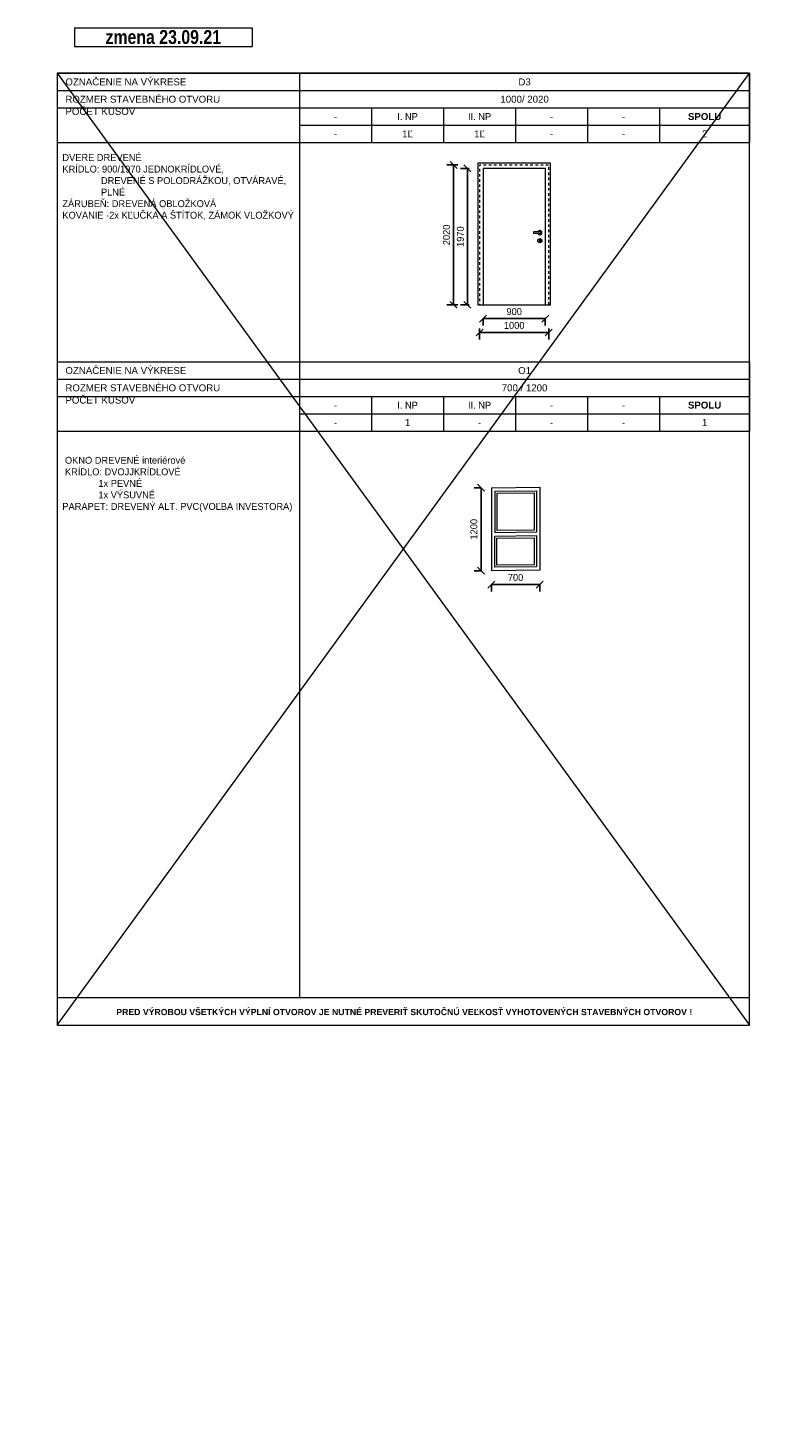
# Model space of a CAD drawing. Header units: millimetres. Extents: x -65956 to 5894746, y -14679 to 163521.
# Tile 80 of 89: x 86594 to 97519, y -11957 to 8101. Entities that reach past the tile are written whole.
import ezdxf

# ---------------------------------------------------------------- set-up
doc = ezdxf.new("R2010")
doc.units = ezdxf.units.MM
doc.linetypes.add('Dashed 1', pattern=[150, 75, -75])
doc.layers.get('0').update_dxf_attribs({"lineweight": 5})
doc.layers.get('Defpoints').update_dxf_attribs({"color": 2, "lineweight": 30})
for name, color, linetype, lineweight in [('- s_čierna výplň', 251, 'Continuous', 0), ('H popisky', 30, 'Continuous', 25), ('KOTY', 51, 'Continuous', 5), ('Lines', 7, 'Continuous', 5), ('otvor', 163, 'Continuous', 5), ('popis 025', 41, 'Continuous', 20)]:
    doc.layers.add(name, color=color, linetype=linetype, lineweight=lineweight)
doc.layers.add('Text blocks', color=7, linetype='Continuous')
doc.styles.add('1-100_te_2mm_200', font='technic_.ttf', dxfattribs={"height": 200})
doc.styles.add('1-20_ce_5mm_100', font='GOTHIC.TTF', dxfattribs={"height": 100})
doc.styles.add('1-50_ce_2mm_100', font='GOTHIC.TTF', dxfattribs={"height": 100})
doc.styles.add('Calibri_4', font='calibri.ttf', dxfattribs={"height": 2.721781})
doc.styles.add('GENERATED_STYLE_4', font='ARIALNB.TTF')
doc.styles.get("Standard").update_dxf_attribs({"font": 'arial.ttf'})
doc.dimstyles.new('technic_1-100', dxfattribs={"dimtxt": 200, "dimasz": 240, "dimexe": 300, "dimexo": 200, "dimgap": 100, "dimtad": 1, "dimdec": 1, "dimrnd": 0.5, "dimtxsty": '1-100_te_2mm_200', "dimblk": 'OBLIQUE', "dimcen": 2.5, "dimclrd": 256, "dimclrt": 256, "dimadec": 0, "dimazin": 0, "dimtfac": 1, "dimtdec": 1, "dimtix": 1, "dimtmove": 1, "dimatfit": 3, "dimldrblk": 'OBLIQUE', "dimfxl": 400, "dimfxlon": 1, "dimarcsym": 0})

# ---------------------------------------------------------------- blocks, each defined once
blk = doc.blocks.new('_Oblique')
at = {"color": 0, "linetype": 'ByBlock', "lineweight": -2}
blk.add_line((-0.5, -0.5), (0.5, 0.5), dxfattribs=at)
blk = doc.blocks.new('*D950')
at = {"layer": 'Defpoints', "color": 0, "transparency": 16777216}
for p in [(93290, 257), (93989, 264), (93989, 57)]:
    blk.add_point(p, dxfattribs=at)
at = {"layer": 'KOTY', "color": 0, "lineweight": -2, "transparency": 16777216}
for p, q in [((93290, 57), (93290, -43)), ((93989, 64), (93989, -43))]:
    blk.add_line(p, q, dxfattribs=at)
at = {"layer": 'KOTY', "lineweight": -2, "transparency": 16777216}
blk.add_line((93290, 57), (93989, 57), dxfattribs=at)
at = {"layer": 'KOTY', "lineweight": -2, "transparency": 16777216, "xscale": 100, "yscale": 100, "zscale": 100, "rotation": 180}
blk.add_blockref('_Oblique', (93290, 57), dxfattribs=at)
at = {"layer": 'KOTY', "lineweight": -2, "transparency": 16777216, "xscale": 100, "yscale": 100, "zscale": 100}
blk.add_blockref('_Oblique', (93989, 57), dxfattribs=at)
at = {"layer": 'KOTY', "transparency": 16777216, "insert": (93639, 160), "char_height": 100, "attachment_point": 5, "style": '1-20_ce_5mm_100'}
blk.add_mtext('700', dxfattribs=at)
blk = doc.blocks.new('*D951')
at = {"layer": 'Defpoints', "color": 0, "transparency": 16777216}
for p in [(93140, 1457), (93290, 1457), (93290, 257)]:
    blk.add_point(p, dxfattribs=at)
at = {"layer": 'KOTY', "color": 0, "lineweight": -2, "transparency": 16777216}
for p, q in [((93140, 1457), (93040, 1457)), ((93140, 257), (93040, 257))]:
    blk.add_line(p, q, dxfattribs=at)
at = {"layer": 'KOTY', "lineweight": -2, "transparency": 16777216}
blk.add_line((93140, 257), (93140, 1457), dxfattribs=at)
at = {"layer": 'KOTY', "lineweight": -2, "transparency": 16777216, "xscale": 100, "yscale": 100, "zscale": 100}
for p, rotation in [((93140, 1457), 90), ((93140, 257), 270)]:
    blk.add_blockref('_Oblique', p, dxfattribs=dict(at, rotation=rotation))
at = {"layer": 'KOTY', "transparency": 16777216, "insert": (93037, 857), "char_height": 100, "attachment_point": 5, "rotation": 90, "style": '1-20_ce_5mm_100'}
blk.add_mtext('1200', dxfattribs=at)
blk = doc.blocks.new('*T945')
at = {"layer": 'Lines', "color": 0, "linetype": 'ByBlock', "lineweight": -2, "transparency": 16777216}
for p, q in [((0, 0), (10000, 0)), ((0, 0), (0, -1000)), ((3500, 0), (3500, -1000)), ((10000, 0), (10000, -1000)), ((0, -250), (10000, -250)), ((0, -500), (10000, -500)), ((4540, -500), (4540, -1000)), ((5580, -500), (5580, -1000)), ((6620, -500), (6620, -1000)), ((7660, -500), (7660, -1000)), ((8700, -500), (8700, -1000)), ((3500, -750), (10000, -750)), ((0, -1000), (10000, -1000))]:
    blk.add_line(p, q, dxfattribs=at)
at = {"layer": 'Lines', "color": 0, "linetype": 'Continuous', "lineweight": 13, "transparency": 16777216, "char_height": 100}
for s, insert, width, attachment_point in [('{\\fArial|b0|i0|c238|p34;\\C256;   OZNAČENIE NA VÝKRESE}', (1.5, -125), 3497, 4), ('{\\C256;O1}', (6750, -125), 6497, 5), ('{\\fArial|b0|i0|c238|p34;\\C256;   ROZMER STAVEBNÉHO OTVORU}', (1.5, -375), 3497, 4), ('{\\C256;700 / 1200}', (6750, -375), 6497, 5), ('{\\fArial|b0|i0|c238|p34;\\C256;   POČET KUSOV}', (1.5, -501.5), 3497, 1), ('{\\fCentury Gothic|b0|i0|c238|p34;\\C256;I\\fCentury Gothic|b0|i0|c0|p34;. \\fCentury Gothic|b0|i0|c238|p34;NP}', (5060, -625), 1037, 5), ('{\\fCentury Gothic|b0|i0|c238|p34;\\C256;II\\fCentury Gothic|b0|i0|c0|p34;. \\fCentury Gothic|b0|i0|c238|p34;NP}', (6100, -625), 1037, 5), ('{\\fArial|b1|i0|c238|p34;\\C256;SPOLU}', (9350, -625), 1297, 5), ('{\\fCentury Gothic|b0|i0|c238|p34;\\C256;-}', (4020, -625), 1037, 5), ('{\\fCentury Gothic|b0|i0|c238|p34;\\C256;-}', (7140, -625), 1037, 5), ('{\\fCentury Gothic|b0|i0|c238|p34;\\C256;-}', (8180, -625), 1037, 5), ('{\\fArial|b0|i0|c238|p34;-}', (4020, -875), 1037, 5), ('1', (5060, -875), 1037, 5), ('-', (6100, -875), 1037, 5), ('-', (7140, -875), 1037, 5), ('-', (8180, -875), 1037, 5), ('1', (9350, -875), 1297, 5)]:
    blk.add_mtext(s, dxfattribs=dict(at, insert=insert, width=width, attachment_point=attachment_point))
blk = doc.blocks.new('*T952')
at = {"layer": 'Lines', "color": 0, "linetype": 'ByBlock', "lineweight": -2, "transparency": 16777216}
for p, q in [((0, 0), (10000, 0)), ((0, 0), (0, -1000)), ((3500, 0), (3500, -1000)), ((10000, 0), (10000, -1000)), ((0, -250), (10000, -250)), ((0, -500), (10000, -500)), ((4540, -500), (4540, -1000)), ((5580, -500), (5580, -1000)), ((6620, -500), (6620, -1000)), ((7660, -500), (7660, -1000)), ((8700, -500), (8700, -1000)), ((3500, -750), (10000, -750)), ((0, -1000), (10000, -1000))]:
    blk.add_line(p, q, dxfattribs=at)
at = {"layer": 'Lines', "color": 0, "linetype": 'Continuous', "lineweight": 13, "transparency": 16777216, "char_height": 100}
for s, insert, width, attachment_point in [('{\\fArial|b0|i0|c238|p34;\\C256;   OZNAČENIE NA VÝKRESE}', (1.5, -125), 3497, 4), ('{\\C256;D3}', (6750, -125), 6497, 5), ('{\\fArial|b0|i0|c238|p34;\\C256;   ROZMER STAVEBNÉHO OTVORU}', (1.5, -375), 3497, 4), ('{\\C256;1000/ 2020}', (6750, -375), 6497, 5), ('{\\fArial|b0|i0|c238|p34;\\C256;   POČET KUSOV}', (1.5, -501.5), 3497, 1), ('{\\fCentury Gothic|b0|i0|c238|p34;\\C256;I\\fCentury Gothic|b0|i0|c0|p34;. \\fCentury Gothic|b0|i0|c238|p34;NP}', (5060, -625), 1037, 5), ('{\\fCentury Gothic|b0|i0|c238|p34;\\C256;II\\fCentury Gothic|b0|i0|c0|p34;. \\fCentury Gothic|b0|i0|c238|p34;NP}', (6100, -625), 1037, 5), ('{\\fArial|b1|i0|c238|p34;\\C256;SPOLU}', (9350, -625), 1297, 5), ('{\\fCentury Gothic|b0|i0|c238|p34;\\C256;-}', (4020, -625), 1037, 5), ('1Ľ', (5060, -875), 1037, 5), ('1Ľ', (6100, -875), 1037, 5), ('{\\fCentury Gothic|b0|i0|c238|p34;\\C256;-}', (7140, -625), 1037, 5), ('{\\fCentury Gothic|b0|i0|c238|p34;\\C256;-}', (8180, -625), 1037, 5), ('{\\fArial|b0|i0|c238|p34;-}', (4020, -875), 1037, 5), ('-', (7140, -875), 1037, 5), ('-', (8180, -875), 1037, 5), ('2', (9350, -875), 1297, 5)]:
    blk.add_mtext(s, dxfattribs=dict(at, insert=insert, width=width, attachment_point=attachment_point))
blk = doc.blocks.new('*D953')
at = {"layer": 'Defpoints', "color": 0, "transparency": 16777216}
for p in [(92944, 6069), (93169, 6069), (93169, 4099)]:
    blk.add_point(p, dxfattribs=at)
at = {"layer": 'KOTY', "color": 0, "lineweight": -2, "transparency": 16777216}
for p, q in [((92969, 6069), (92844, 6069)), ((92969, 4099), (92844, 4099))]:
    blk.add_line(p, q, dxfattribs=at)
at = {"layer": 'KOTY', "lineweight": -2, "transparency": 16777216}
blk.add_line((92944, 4099), (92944, 6069), dxfattribs=at)
at = {"layer": 'KOTY', "lineweight": -2, "transparency": 16777216, "xscale": 100, "yscale": 100, "zscale": 100}
for p, rotation in [((92944, 6069), 90), ((92944, 4099), 270)]:
    blk.add_blockref('_Oblique', p, dxfattribs=dict(at, rotation=rotation))
at = {"layer": 'KOTY', "transparency": 16777216, "insert": (92842, 5084), "char_height": 100, "attachment_point": 5, "rotation": 90, "style": '1-20_ce_5mm_100'}
blk.add_mtext('1970', dxfattribs=at)
blk = doc.blocks.new('*D954')
at = {"layer": 'Defpoints', "color": 0, "transparency": 16777216}
for p in [(93169, 4099), (94069, 4099), (94069, 3899)]:
    blk.add_point(p, dxfattribs=at)
at = {"layer": 'KOTY', "color": 0, "lineweight": -2, "transparency": 16777216}
for p, q in [((93169, 3899), (93169, 3799)), ((94069, 3899), (94069, 3799))]:
    blk.add_line(p, q, dxfattribs=at)
at = {"layer": 'KOTY', "lineweight": -2, "transparency": 16777216}
blk.add_line((93169, 3899), (94069, 3899), dxfattribs=at)
at = {"layer": 'KOTY', "lineweight": -2, "transparency": 16777216, "xscale": 100, "yscale": 100, "zscale": 100, "rotation": 180}
blk.add_blockref('_Oblique', (93169, 3899), dxfattribs=at)
at = {"layer": 'KOTY', "lineweight": -2, "transparency": 16777216, "xscale": 100, "yscale": 100, "zscale": 100}
blk.add_blockref('_Oblique', (94069, 3899), dxfattribs=at)
at = {"layer": 'KOTY', "transparency": 16777216, "insert": (93619, 4001), "char_height": 100, "attachment_point": 5, "style": '1-20_ce_5mm_100'}
blk.add_mtext('900', dxfattribs=at)
blk = doc.blocks.new('rc rtzewčze')
at = {"layer": '- s_čierna výplň'}
for p, q in [((93870, -1546), (93770, -1546)), ((93770, -1546), (93770, -1566)), ((93870, -1566), (93770, -1566)), ((93850, -1661), (93850, -1681)), ((93870, -1661), (93870, -1681))]:
    blk.add_line(p, q, dxfattribs=at)
for centre, start, end in [((93870, -1556), 270, 90), ((93860, -1661), 0, 180), ((93860, -1681), 180, 0)]:
    blk.add_arc(centre, 10, start, end, dxfattribs=at)
blk.add_circle((93860, -1671), 30)
blk.add_arc((93860, -1556), 30, 199.4712, 160.5288)
blk = doc.blocks.new('*D955')
at = {"layer": 'Defpoints', "color": 0, "transparency": 16777216}
for p in [(92744, 6119), (93119, 6119), (93094, 4099)]:
    blk.add_point(p, dxfattribs=at)
at = {"layer": 'KOTY', "color": 0, "lineweight": -2, "transparency": 16777216}
for p, q in [((92804, 6119), (92644, 6119)), ((92804, 4099), (92644, 4099))]:
    blk.add_line(p, q, dxfattribs=at)
at = {"layer": 'KOTY', "lineweight": -2, "transparency": 16777216}
blk.add_line((92744, 4099), (92744, 6119), dxfattribs=at)
at = {"layer": 'KOTY', "lineweight": -2, "transparency": 16777216, "xscale": 100, "yscale": 100, "zscale": 100}
for p, rotation in [((92744, 6119), 90), ((92744, 4099), 270)]:
    blk.add_blockref('_Oblique', p, dxfattribs=dict(at, rotation=rotation))
at = {"layer": 'KOTY', "transparency": 16777216, "insert": (92642, 5109), "char_height": 100, "attachment_point": 5, "rotation": 90, "style": '1-20_ce_5mm_100'}
blk.add_mtext('2020', dxfattribs=at)
blk = doc.blocks.new('*D956')
at = {"layer": 'Defpoints', "color": 0, "transparency": 16777216}
for p in [(93119, 4099), (94119, 4099), (94119, 3699)]:
    blk.add_point(p, dxfattribs=at)
at = {"layer": 'KOTY', "color": 0, "lineweight": -2, "transparency": 16777216}
for p, q in [((93119, 3759), (93119, 3599)), ((94119, 3759), (94119, 3599))]:
    blk.add_line(p, q, dxfattribs=at)
at = {"layer": 'KOTY', "lineweight": -2, "transparency": 16777216}
blk.add_line((93119, 3699), (94119, 3699), dxfattribs=at)
at = {"layer": 'KOTY', "lineweight": -2, "transparency": 16777216, "xscale": 100, "yscale": 100, "zscale": 100, "rotation": 180}
blk.add_blockref('_Oblique', (93119, 3699), dxfattribs=at)
at = {"layer": 'KOTY', "lineweight": -2, "transparency": 16777216, "xscale": 100, "yscale": 100, "zscale": 100}
blk.add_blockref('_Oblique', (94119, 3699), dxfattribs=at)
at = {"layer": 'KOTY', "transparency": 16777216, "insert": (93619, 3801), "char_height": 100, "attachment_point": 5, "style": '1-20_ce_5mm_100'}
blk.add_mtext('1000', dxfattribs=at)
blk = doc.blocks.new('*T1063')
at = {"layer": 'Defpoints', "color": 8, "linetype": 'ByBlock', "lineweight": 0, "transparency": 16777216}
for p, q in [((0, 0), (2566, 0)), ((0, 0), (0, -271)), ((2566, 0), (2566, -271)), ((0, -271), (2566, -271))]:
    blk.add_line(p, q, dxfattribs=at)
at = {"layer": 'H popisky', "color": 0, "transparency": 16777216, "insert": (1283, -135), "char_height": 200, "width": 2562.41, "attachment_point": 5, "style": '1-50_ce_2mm_100'}
blk.add_mtext('{\\fTechnicLite|b1|i0|c2|p2;\\C256;zmena 23.09.21}', dxfattribs=at)

msp = doc.modelspace()

# ---------------------------------------------------------------- linework, layer by layer
for p, q in [((87019.38, -6306.32), (97019.38, 7443.68)), ((87019.38, 7443.68), (97019.38, -6306.32))]:
    msp.add_line(p, q)
msp.add_lwpolyline([(97019.38, 7443.68), (87019.38, 7443.68), (87019.38, -6306.32), (97019.38, -6306.32)], close=True)
at = {"layer": 'Lines', "linetype": 'Continuous'}
msp.add_line((90519.38, 7443.68), (90519.38, -5906.32), dxfattribs=at)
at = {"layer": 'Lines', "linetype": 'Continuous', "lineweight": 13}
msp.add_line((87019.38, -5906.32), (97019.38, -5906.32), dxfattribs=at)
at = {"layer": 'Lines', "linetype": 'Dashed 1', "ltscale": 0.5, "flags": 128}
msp.add_lwpolyline([(94119.38, 4098.68), (94119.38, 6118.68), (93119.38, 6118.68), (93119.38, 4098.68)], dxfattribs=at)
at = {"layer": 'otvor'}
for p, q in [((94069.38, 6068.68), (93169.38, 6068.68)), ((93094.38, 4098.68), (94144.38, 4098.68)), ((93289.5, 1457.29), (93989.27, 1464.17)), ((93289.5, 1457.29), (93289.5, 257.29)), ((93339.5, 1407.29), (93939.27, 1414.17)), ((93339.5, 1407.29), (93339.5, 807.29)), ((93939.27, 1414.17), (93939.27, 814.17)), ((93989.27, 1464.17), (93989.27, 264.17)), ((93369.5, 1377.29), (93909.27, 1384.17)), ((93369.5, 1377.29), (93369.5, 837.29)), ((93909.27, 1384.17), (93909.27, 844.17)), ((93939.27, 814.17), (93339.5, 807.29)), ((93909.27, 844.17), (93369.5, 837.29)), ((93989.27, 264.17), (93289.5, 257.29))]:
    msp.add_line(p, q, dxfattribs=at)
at = {"layer": 'otvor', "flags": 128}
for points in [[(94144.38, 4098.68), (94144.38, 6143.68), (93094.38, 6143.68), (93094.38, 4098.68)], [(93169.38, 6068.68), (93169.38, 4098.68)], [(94069.38, 4098.68), (94069.38, 6068.68)]]:
    msp.add_lwpolyline(points, dxfattribs=at)
at = {"layer": 'otvor'}
for points in [[(93939.27, 314.17), (93339.5, 307.29), (93339.5, 757.29), (93939.27, 764.17)], [(93909.27, 344.17), (93369.5, 337.29), (93369.5, 727.29), (93909.27, 734.17)]]:
    msp.add_lwpolyline(points, close=True, dxfattribs=at)

# ---------------------------------------------------------------- block references
for name, p in [('*T1063', (87267.51, 8101.42)), ('*T952', (87019.38, 7443.68)), ('rc rtzewčze', (129.49, 6697.19)), ('*T945', (87019.38, 3274.16))]:
    msp.add_blockref(name, p)

# ---------------------------------------------------------------- texts
at = {"layer": 'popis 025', "color": 7, "insert": (31250.1, -11469.91), "char_height": 150, "width": 9500, "attachment_point": 1, "line_spacing_factor": 1.156427, "style": 'Calibri_4'}
msp.add_mtext('\\pi600;{\\fArial|b0|i0|c238|p34;Ohlásenie stavebných úprav}', dxfattribs=at)
at = {"layer": 'Text blocks', "char_height": 100, "attachment_point": 1}
for s, heights, insert in [('{\\fCentury Gothic|b0|i0|c238|p34; \\P  DVERE DREVENÉ\\P  \\fCentury Gothic|b0|i0|c0|p34;KRÍDLO:\\fCentury Gothic|b0|i0|c238|p34; 900/1970 JEDNOKRÍDLOVÉ,              \\P                 DREVENÉ S POLODRÁŽKOU, OTVÁRAVÉ,              \\P                 PLNÉ\\P  ZÁRUBEŇ\\fCentury Gothic|b0|i0|c0|p34;: \\fCentury Gothic|b0|i0|c238|p34;DREVENÁ OBLOŽKOVÁ\\P  KOVANIE -2x KĽUČKA A ŠTÍTOK, ZÁMOK VLOŽKOVÝ}', [2166.19], (87019.38, 6443.68)), ('{\\fCentury Gothic|b0|i0|c238|p34; \\P   \\fCentury Gothic|b0|i0|c0|p34;OKNO \\fCentury Gothic|b0|i0|c238|p34;DREVENÉ interiérové\\P   \\fCentury Gothic|b0|i0|c0|p34;KRÍDLO:\\fCentury Gothic|b0|i0|c238|p34; DVOJJKRÍDLOVÉ \\P                1x PEVNÉ       \\P                1x VÝSUVNÉ\\P  PARAPET: DREVENÝ ALT. PVC(VOĽBA INVESTORA)}', [2113.97], (87019.38, 2069.65))]:
    msp.add_mtext_dynamic_manual_height_columns(s, width=3500, gutter_width=12.5, heights=heights, dxfattribs=dict(at, insert=insert))
at = {"layer": 'Text blocks', "linetype": 'Continuous', "insert": (92031.61, -6163.94), "char_height": 90, "width": 8490.9549, "attachment_point": 8, "line_spacing_factor": 0.8615, "style": 'GENERATED_STYLE_4'}
msp.add_mtext('{\\fArial|b1|i0|c204|p34;\\C1;PRED VÝROBOU V\\fArial|b1|i0|c238|p34;Š\\fArial|b1|i0|c204|p34;ETKÝCH VÝPLNÍ OTVOROV JE NUTNÉ PREVERI\\fArial|b1|i0|c238|p34;Ť \\fArial|b1|i0|c204|p34;SKUTO\\fArial|b1|i0|c238|p34;Č\\fArial|b1|i0|c204|p34;NÚ VE\\fArial|b1|i0|c238|p34;Ľ\\fArial|b1|i0|c204|p34;KOS\\fArial|b1|i0|c238|p34;Ť \\fArial|b1|i0|c204|p34;VYHOTOVENÝCH STAVEBNÝCH OTVOROV !}', dxfattribs=at)

# ---------------------------------------------------------------- dimensions: what is measured, and where the dimension line sits
at = {"layer": 'KOTY'}
for base, p1, p2, picture, middle in [((92744.38, 6118.68), (93094.38, 4098.68), (93119.38, 6118.68), '*D955', (92641.87, 5108.68)), ((92944.38, 6068.68), (93169.38, 4098.68), (93169.38, 6068.68), '*D953', (92841.87, 5083.68)), ((93139.5, 1457.29), (93289.5, 257.29), (93289.5, 1457.29), '*D951', (93036.99, 857.29))]:
    dim = msp.add_linear_dim(base=base, p1=p1, p2=p2, angle=90, dimstyle='technic_1-100', override={"dimtxt": 100, "dimasz": 100, "dimexe": 100, "dimgap": 50, "dimtxsty": '1-20_ce_5mm_100', "dimfxl": 60}, dxfattribs=at)
    dim.commit()
    dim.dimension.update_dxf_attribs({"geometry": picture, "text_midpoint": middle})
for base, p1, p2, picture, middle in [((94119.38, 3698.68), (93119.38, 4098.68), (94119.38, 4098.68), '*D956', (93619.38, 3801.2)), ((94069.38, 3898.68), (93169.38, 4098.68), (94069.38, 4098.68), '*D954', (93619.38, 4001.2)), ((93989.27, 57.29), (93289.5, 257.29), (93989.27, 264.17), '*D950', (93639.38, 159.81))]:
    dim = msp.add_linear_dim(base=base, p1=p1, p2=p2, dimstyle='technic_1-100', override={"dimtxt": 100, "dimasz": 100, "dimexe": 100, "dimgap": 50, "dimtxsty": '1-20_ce_5mm_100', "dimfxl": 60}, dxfattribs=at)
    dim.commit()
    dim.dimension.update_dxf_attribs({"geometry": picture, "text_midpoint": middle})

doc.saveas('drawing.dxf')
